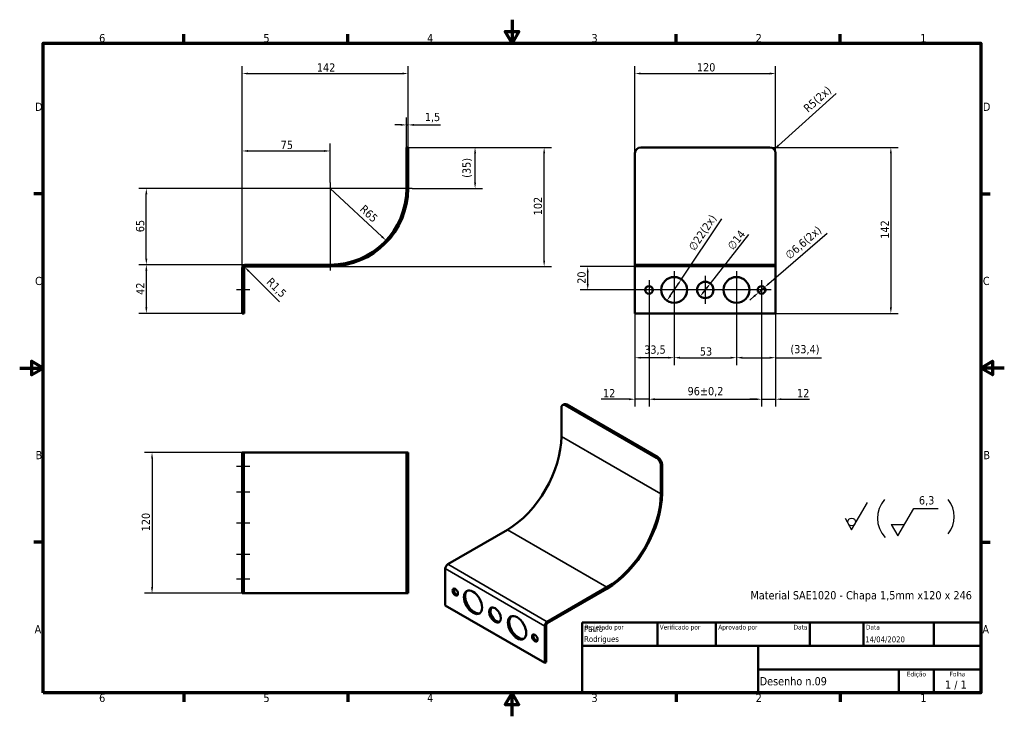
# Model space of a CAD drawing. Header units: millimetres. Extents: x 0 to 840, y 0 to 594.
import ezdxf
from ezdxf.enums import TextEntityAlignment as Align

# ---------------------------------------------------------------- set-up
doc = ezdxf.new("R2010")
doc.units = ezdxf.units.MM
doc.header["$LTSCALE"] = 2
for name, color, linetype, lineweight in [('Borda (ISO)', 7, 'Continuous', 70), ('Dimensão (ISO)', 7, 'Continuous', 25), ('Estreito visível (ISO)', 7, 'Continuous', 35), ('Geometria de rascunho (ISO)', 7, 'Continuous', 25), ('Linha de centro (ISO)', 7, 'Continuous', 25), ('Marca de centro (ISO)', 7, 'Continuous', 25), ('Oculto (ISO)', 7, 'Continuous', 35), ('Símbolo (ISO)', 7, 'Continuous', 25), ('Título (ISO)', 7, 'Continuous', 50), ('Visível (ISO)', 7, 'Continuous', 50)]:
    doc.layers.add(name, color=color, linetype=linetype, lineweight=lineweight)
doc.styles.add('Estilo de texto13', font='tahoma.ttf')
doc.styles.add('Estilo de texto14', font='tahoma.ttf')
doc.styles.add('Texto da nota (ISO)', font='tahoma.ttf')
doc.dimstyles.new('Padrão (ISO)', dxfattribs={"dimscale": 2, "dimtxt": 3.5, "dimasz": 2.5, "dimexe": 3.175, "dimexo": 0, "dimgap": 0.762, "dimtad": 1, "dimrnd": 1e-08, "dimzin": 0, "dimtxsty": 'Texto da nota (ISO)', "dimcen": 0.09, "dimdle": 10, "dimclrd": 256, "dimclre": 256, "dimclrt": 256, "dimazin": 0, "dimtfac": 1.001486, "dimtmove": 0, "dimatfit": 3, "dimfxl": 1, "dimtolj": 1, "dimtzin": 0, "dimlwd": -1, "dimlwe": -1, "dimarcsym": 0})

# ---------------------------------------------------------------- blocks, each defined once
blk = doc.blocks.new('Bordas Borda padrão')
at = {"layer": 'Borda (ISO)'}
for p, q in [((70, 287), (70, 290.9)), ((140, 287), (140, 290.9)), ((280, 287), (280, 290.9)), ((350, 287), (350, 290.9)), ((10, 222.75), (6.1, 222.75)), ((410, 222.75), (413.9, 222.75)), ((10, 74.25), (6.1, 74.25)), ((410, 74.25), (413.9, 74.25)), ((70, 10), (70, 6.1)), ((140, 10), (140, 6.1)), ((280, 10), (280, 6.1)), ((350, 10), (350, 6.1))]:
    blk.add_line(p, q, dxfattribs=at)
at = {"layer": 'Borda (ISO)', "flags": 128}
for points in [[(210, 297), (210, 287), (207.11, 292), (212.89, 292), (210, 287)], [(10, 10), (10, 287), (410, 287), (410, 10), (10, 10)], [(0, 148.5), (10, 148.5), (5, 151.39), (5, 145.61), (10, 148.5)], [(420, 148.5), (410, 148.5), (415, 151.39), (415, 145.61), (410, 148.5)], [(210, 0), (210, 10), (207.11, 5), (212.89, 5), (210, 10)]]:
    blk.add_lwpolyline(points, dxfattribs=at)
at = {"layer": 'Borda (ISO)', "char_height": 3.5, "attachment_point": 7, "style": 'Texto da nota (ISO)'}
for s, insert in [('6', (33.88, 287.33)), ('5', (103.98, 287.33)), ('4', (173.78, 287.4)), ('3', (243.91, 287.33)), ('2', (313.94, 287.4)), ('1', (384.21, 287.4)), ('D', (6.57, 258.13)), ('D', (410.87, 258.13)), ('C', (6.56, 183.81)), ('C', (410.86, 183.81)), ('B', (6.78, 109.63)), ('B', (411.08, 109.63)), ('A', (6.36, 35.38)), ('A', (410.66, 35.38)), ('6', (33.88, 6.03)), ('5', (103.98, 6.03)), ('4', (173.78, 6.1)), ('3', (243.91, 6.03)), ('2', (313.94, 6.1)), ('1', (384.21, 6.1))]:
    blk.add_mtext(s, dxfattribs=dict(at, insert=insert))
blk = doc.blocks.new('Blocos de títulos ISO')
at = {"layer": 'Título (ISO)'}
for p, q in [((270.07, 130), (100.07, 130)), ((100.07, 130), (100.07, 100)), ((132.07, 120), (132.07, 130)), ((157.07, 120), (157.07, 130)), ((197.07, 120), (197.07, 130)), ((220.07, 120), (220.07, 130)), ((250.07, 120), (250.07, 130)), ((270.07, 100), (270.07, 130)), ((100.07, 120), (270.07, 120)), ((175.07, 120), (175.07, 100)), ((270.07, 110), (175.07, 110)), ((235.07, 100), (235.07, 110)), ((250.07, 100), (250.07, 110)), ((100.07, 100), (270.07, 100))]:
    blk.add_line(p, q, dxfattribs=at)
at = {"layer": 'Título (ISO)', "style": 'Estilo de texto14'}
for s, p in [('Projetado por', (101.07, 129)), ('Verificado por', (133.07, 129)), ('Aprovado por', (158.07, 129)), ('Data', (221.07, 129))]:
    blk.add_text(s, height=2, dxfattribs=at).set_placement(p, align=Align.TOP_LEFT)
blk.add_text('Data', height=2, dxfattribs=at).set_placement((196.07, 129), align=Align.TOP_RIGHT)
for s, p in [('Edição', (242.57, 109)), ('Folha', (260.07, 109))]:
    blk.add_text(s, height=2, dxfattribs=at).set_placement(p, align=Align.TOP_CENTER)
at = {"layer": 'Título (ISO)', "style": 'Texto da nota (ISO)'}
blk.add_text('1 / 1 ', height=3.5, dxfattribs=at).set_placement((260.07, 103.5), align=Align.MIDDLE_CENTER)
at = {"layer": 'Título (ISO)'}
for tag, p, height, style in [('AUTOR_001', (100.82, 125.99), 2.5, 'Estilo de texto13'), ('AUTOR_002', (100.82, 121.71), 2.5, 'Estilo de texto13'), ('DATA_DE_CRIAÇÃO_001', (220.69, 121.54), 2.5, 'Estilo de texto13'), ('NÚMERO_DA_PEÇA_001', (175.72, 103.21), 3.5, 'Texto da nota (ISO)')]:
    blk.add_attdef(tag, p, '', height=height, dxfattribs=dict(at, style=style))
at = {"layer": 'Título (ISO)', "style": 'Estilo de texto13'}
for tag, p in [('VERIFICADO_POR', (133.07, 121)), ('APROVADO_POR_ENG.', (158.07, 121))]:
    blk.add_attdef(tag, text='', height=2.5, dxfattribs=at).set_placement(p, align=Align.BOTTOM_LEFT)
blk.add_attdef('DATA_DE_APROVAÇÃO_DA_ENG.', text='', height=2.5, dxfattribs=at).set_placement((196.07, 121), align=Align.BOTTOM_RIGHT)
at = {"layer": 'Título (ISO)', "style": 'Texto da nota (ISO)'}
for tag, p in [('TÍTULO', (222.57, 115)), ('EMPRESA', (137.41, 109.96)), ('NÚMERO_DE_REVISÃO', (242.57, 103.5))]:
    blk.add_attdef(tag, text='', height=3.5, dxfattribs=at).set_placement(p, align=Align.MIDDLE_CENTER)
blk = doc.blocks.new('*D5')
at = {"layer": 'Defpoints', "color": 0, "transparency": 16777216}
for p in [(331.41, 548.09), (331.41, 480.09), (189.91, 382.09)]:
    blk.add_point(p, dxfattribs=at)
at = {"layer": 'Dimensão (ISO)', "transparency": 16777216}
for p, q in [((189.91, 382.09), (189.91, 554.44)), ((331.41, 480.09), (331.41, 554.44)), ((194.91, 548.09), (326.41, 548.09))]:
    blk.add_line(p, q, dxfattribs=at)
for points in [[(194.91, 548.93), (194.91, 547.26), (189.91, 548.09)], [(326.41, 548.93), (326.41, 547.26), (331.41, 548.09)]]:
    blk.add_solid(points, dxfattribs=at)
at = {"layer": 'Dimensão (ISO)', "transparency": 16777216, "insert": (253.52, 556.76), "char_height": 7, "attachment_point": 1, "style": 'Texto da nota (ISO)'}
blk.add_mtext('\\A1;142', dxfattribs=at)
blk = doc.blocks.new('*D6')
at = {"layer": 'Defpoints', "color": 0, "transparency": 16777216}
for p in [(331.41, 485.09), (447.41, 485.09), (264.91, 383.59)]:
    blk.add_point(p, dxfattribs=at)
at = {"layer": 'Dimensão (ISO)', "transparency": 16777216}
for p, q in [((331.41, 485.09), (453.76, 485.09)), ((447.41, 388.59), (447.41, 480.09)), ((264.91, 383.59), (453.76, 383.59))]:
    blk.add_line(p, q, dxfattribs=at)
for points in [[(446.58, 480.09), (448.25, 480.09), (447.41, 485.09)], [(446.58, 388.59), (448.25, 388.59), (447.41, 383.59)]]:
    blk.add_solid(points, dxfattribs=at)
at = {"layer": 'Dimensão (ISO)', "transparency": 16777216, "insert": (438.6, 427.2), "char_height": 7, "attachment_point": 1, "rotation": 90, "style": 'Texto da nota (ISO)'}
blk.add_mtext('\\A1;102', dxfattribs=at)
blk = doc.blocks.new('*D7')
at = {"layer": 'Defpoints', "color": 0, "transparency": 16777216}
for p in [(264.91, 450.09), (312.51, 405.82)]:
    blk.add_point(p, dxfattribs=at)
at = {"layer": 'Dimensão (ISO)', "transparency": 16777216}
blk.add_line((264.91, 450.09), (308.84, 409.23), dxfattribs=at)
blk.add_solid([(309.41, 409.84), (308.28, 408.62), (312.51, 405.82)], dxfattribs=at)
at = {"layer": 'Dimensão (ISO)', "transparency": 16777216, "insert": (294.4, 436.77), "char_height": 7, "attachment_point": 1, "rotation": 317.06998, "style": 'Texto da nota (ISO)'}
blk.add_mtext('\\A1;R65', dxfattribs=at)
blk = doc.blocks.new('*D8')
at = {"layer": 'Defpoints', "color": 0, "transparency": 16777216}
for p in [(264.91, 482.06), (264.91, 455.09), (189.91, 382.09)]:
    blk.add_point(p, dxfattribs=at)
at = {"layer": 'Dimensão (ISO)', "transparency": 16777216}
for p, q in [((189.91, 382.09), (189.91, 488.41)), ((264.91, 455.09), (264.91, 488.41)), ((194.91, 482.06), (259.91, 482.06))]:
    blk.add_line(p, q, dxfattribs=at)
for points in [[(194.91, 482.9), (194.91, 481.23), (189.91, 482.06)], [(259.91, 482.9), (259.91, 481.23), (264.91, 482.06)]]:
    blk.add_solid(points, dxfattribs=at)
at = {"layer": 'Dimensão (ISO)', "transparency": 16777216, "insert": (222.64, 490.73), "char_height": 7, "attachment_point": 1, "style": 'Texto da nota (ISO)'}
blk.add_mtext('\\A1;75', dxfattribs=at)
blk = doc.blocks.new('*D9')
at = {"layer": 'Defpoints', "color": 0, "transparency": 16777216}
for p in [(192.91, 385.09), (108.04, 343.59), (189.91, 343.59)]:
    blk.add_point(p, dxfattribs=at)
at = {"layer": 'Dimensão (ISO)', "transparency": 16777216}
for p, q in [((192.91, 385.09), (101.69, 385.09)), ((108.04, 380.09), (108.04, 348.59)), ((189.91, 343.59), (101.69, 343.59))]:
    blk.add_line(p, q, dxfattribs=at)
for points in [[(107.2, 380.09), (108.87, 380.09), (108.04, 385.09)], [(107.2, 348.59), (108.87, 348.59), (108.04, 343.59)]]:
    blk.add_solid(points, dxfattribs=at)
at = {"layer": 'Dimensão (ISO)', "transparency": 16777216, "insert": (99.37, 359.39), "char_height": 7, "attachment_point": 1, "rotation": 90, "style": 'Texto da nota (ISO)'}
blk.add_mtext('\\A1;42', dxfattribs=at)
blk = doc.blocks.new('*D10')
at = {"layer": 'Defpoints', "color": 0, "transparency": 16777216}
for p in [(108.04, 450.09), (264.91, 450.09), (192.91, 385.09)]:
    blk.add_point(p, dxfattribs=at)
at = {"layer": 'Dimensão (ISO)', "transparency": 16777216}
for p, q in [((264.91, 450.09), (101.69, 450.09)), ((108.04, 390.09), (108.04, 445.09)), ((192.91, 385.09), (101.69, 385.09))]:
    blk.add_line(p, q, dxfattribs=at)
for points in [[(107.2, 445.09), (108.87, 445.09), (108.04, 450.09)], [(107.2, 390.09), (108.87, 390.09), (108.04, 385.09)]]:
    blk.add_solid(points, dxfattribs=at)
at = {"layer": 'Dimensão (ISO)', "transparency": 16777216, "insert": (99.24, 412.79), "char_height": 7, "attachment_point": 1, "rotation": 90, "style": 'Texto da nota (ISO)'}
blk.add_mtext('\\A1;65', dxfattribs=at)
blk = doc.blocks.new('*D11')
at = {"layer": 'Defpoints', "color": 0, "transparency": 16777216}
for p in [(192.91, 224.89), (112.91, 104.89), (192.91, 104.89)]:
    blk.add_point(p, dxfattribs=at)
at = {"layer": 'Dimensão (ISO)', "transparency": 16777216}
for p, q in [((192.91, 224.89), (106.56, 224.89)), ((112.91, 219.89), (112.91, 109.89)), ((192.91, 104.89), (106.56, 104.89))]:
    blk.add_line(p, q, dxfattribs=at)
for points in [[(112.08, 219.89), (113.75, 219.89), (112.91, 224.89)], [(112.08, 109.89), (113.75, 109.89), (112.91, 104.89)]]:
    blk.add_solid(points, dxfattribs=at)
at = {"layer": 'Dimensão (ISO)', "transparency": 16777216, "insert": (104.1, 157.73), "char_height": 7, "attachment_point": 1, "rotation": 90, "style": 'Texto da nota (ISO)'}
blk.add_mtext('\\A1;120', dxfattribs=at)
blk = doc.blocks.new('*D12')
at = {"layer": 'Defpoints', "color": 0, "transparency": 16777216}
for p in [(639.89, 485.09), (644.89, 343.59), (743.21, 343.59)]:
    blk.add_point(p, dxfattribs=at)
at = {"layer": 'Dimensão (ISO)', "transparency": 16777216}
for p, q in [((639.89, 485.09), (749.56, 485.09)), ((743.21, 480.09), (743.21, 348.59)), ((644.89, 343.59), (749.56, 343.59))]:
    blk.add_line(p, q, dxfattribs=at)
for points in [[(742.38, 480.09), (744.05, 480.09), (743.21, 485.09)], [(742.38, 348.59), (744.05, 348.59), (743.21, 343.59)]]:
    blk.add_solid(points, dxfattribs=at)
at = {"layer": 'Dimensão (ISO)', "transparency": 16777216, "insert": (734.54, 407.2), "char_height": 7, "attachment_point": 1, "rotation": 90, "style": 'Texto da nota (ISO)'}
blk.add_mtext('\\A1;142', dxfattribs=at)
blk = doc.blocks.new('*D13')
at = {"layer": 'Defpoints', "color": 0, "transparency": 16777216}
for p in [(331.41, 504.29), (329.91, 485.09), (331.41, 485.09)]:
    blk.add_point(p, dxfattribs=at)
at = {"layer": 'Dimensão (ISO)', "transparency": 16777216}
for p, q in [((324.91, 504.29), (319.91, 504.29)), ((329.91, 485.09), (329.91, 510.64)), ((329.91, 504.29), (331.41, 504.29)), ((331.41, 485.09), (331.41, 510.64)), ((336.41, 504.29), (359.01, 504.29))]:
    blk.add_line(p, q, dxfattribs=at)
for points in [[(324.91, 505.13), (324.91, 503.46), (329.91, 504.29)], [(336.41, 505.13), (336.41, 503.46), (331.41, 504.29)]]:
    blk.add_solid(points, dxfattribs=at)
at = {"layer": 'Dimensão (ISO)', "transparency": 16777216, "insert": (345.62, 514.58), "char_height": 7, "attachment_point": 1, "style": 'Texto da nota (ISO)'}
blk.add_mtext('\\A1;1,5', dxfattribs=at)
blk = doc.blocks.new('Identificador de textura de superfície1')
at = {"layer": 'Símbolo (ISO)'}
for p, q in [((354.88, 79.57), (361.59, 91.2)), ((352.05, 84.47), (354.88, 79.57))]:
    blk.add_line(p, q, dxfattribs=at)
blk.add_circle((354.88, 82.84), 1.63, dxfattribs=at)
blk = doc.blocks.new('Identificador de textura de superfície2')
at = {"layer": 'Símbolo (ISO)'}
for p, q in [((374.63, 76.93), (381.34, 88.55)), ((381.34, 88.55), (391.84, 88.55)), ((371.8, 81.83), (374.63, 76.93)), ((371.8, 81.83), (377.46, 81.83))]:
    blk.add_line(p, q, dxfattribs=at)
at = {"layer": 'Símbolo (ISO)', "insert": (383.58, 89.78), "char_height": 3.5, "attachment_point": 7, "style": 'Texto da nota (ISO)'}
blk.add_mtext('6,3', dxfattribs=at)
blk = doc.blocks.new('*D16')
at = {"layer": 'Defpoints', "color": 0, "transparency": 16777216}
for p in [(331.41, 485.09), (388.49, 485.09), (334.91, 450.09)]:
    blk.add_point(p, dxfattribs=at)
at = {"layer": 'Dimensão (ISO)', "transparency": 16777216}
for p, q in [((331.41, 485.09), (394.84, 485.09)), ((388.49, 455.09), (388.49, 480.09)), ((334.91, 450.09), (394.84, 450.09))]:
    blk.add_line(p, q, dxfattribs=at)
for points in [[(387.66, 480.09), (389.33, 480.09), (388.49, 485.09)], [(387.66, 455.09), (389.33, 455.09), (388.49, 450.09)]]:
    blk.add_solid(points, dxfattribs=at)
at = {"layer": 'Dimensão (ISO)', "transparency": 16777216, "insert": (377.72, 459.16), "char_height": 7, "attachment_point": 1, "rotation": 90, "style": 'Texto da nota (ISO)'}
blk.add_mtext('\\A1;(35)', dxfattribs=at)
blk = doc.blocks.new('*D17')
at = {"layer": 'Defpoints', "color": 0, "transparency": 16777216}
for p in [(191.85, 383.15), (192.91, 382.09)]:
    blk.add_point(p, dxfattribs=at)
at = {"layer": 'Dimensão (ISO)', "transparency": 16777216}
blk.add_line((221.72, 353.48), (195.4, 379.63), dxfattribs=at)
blk.add_solid([(195.98, 380.22), (194.81, 379.04), (191.85, 383.15)], dxfattribs=at)
at = {"layer": 'Dimensão (ISO)', "transparency": 16777216, "insert": (214.98, 374.67), "char_height": 7, "attachment_point": 1, "rotation": 315.19098, "style": 'Texto da nota (ISO)'}
blk.add_mtext('\\A1;R1,5', dxfattribs=at)
blk = doc.blocks.new('*D18')
at = {"layer": 'Defpoints', "color": 0, "transparency": 16777216}
for p in [(644.89, 548.09), (524.89, 480.09), (644.89, 480.09)]:
    blk.add_point(p, dxfattribs=at)
at = {"layer": 'Dimensão (ISO)', "transparency": 16777216}
for p, q in [((524.89, 480.09), (524.89, 554.44)), ((644.89, 480.09), (644.89, 554.44)), ((529.89, 548.09), (639.89, 548.09))]:
    blk.add_line(p, q, dxfattribs=at)
for points in [[(529.89, 548.93), (529.89, 547.26), (524.89, 548.09)], [(639.89, 548.93), (639.89, 547.26), (644.89, 548.09)]]:
    blk.add_solid(points, dxfattribs=at)
at = {"layer": 'Dimensão (ISO)', "transparency": 16777216, "insert": (577.74, 556.91), "char_height": 7, "attachment_point": 1, "style": 'Texto da nota (ISO)'}
blk.add_mtext('\\A1;120', dxfattribs=at)
blk = doc.blocks.new('*D19')
at = {"layer": 'Defpoints', "color": 0, "transparency": 16777216}
for p in [(639.89, 480.09), (643.62, 483.43)]:
    blk.add_point(p, dxfattribs=at)
at = {"layer": 'Dimensão (ISO)', "transparency": 16777216}
blk.add_line((696.64, 531), (647.34, 486.77), dxfattribs=at)
blk.add_solid([(646.78, 487.39), (647.89, 486.15), (643.62, 483.43)], dxfattribs=at)
at = {"layer": 'Dimensão (ISO)', "transparency": 16777216, "insert": (667.91, 519.7), "char_height": 7, "attachment_point": 1, "rotation": 41.89159, "style": 'Texto da nota (ISO)'}
blk.add_mtext('\\A1;\\fTahoma|b0|i0;\\H7.0000;R5(2x)', dxfattribs=at)
blk = doc.blocks.new('*D20')
at = {"layer": 'Defpoints', "color": 0, "transparency": 16777216}
for p in [(484.59, 383.59), (524.89, 383.59), (528.59, 363.59)]:
    blk.add_point(p, dxfattribs=at)
at = {"layer": 'Dimensão (ISO)', "transparency": 16777216}
for p, q in [((524.89, 383.59), (478.24, 383.59)), ((484.59, 368.59), (484.59, 378.59)), ((528.59, 363.59), (478.24, 363.59))]:
    blk.add_line(p, q, dxfattribs=at)
for points in [[(483.76, 378.59), (485.43, 378.59), (484.59, 383.59)], [(483.76, 368.59), (485.43, 368.59), (484.59, 363.59)]]:
    blk.add_solid(points, dxfattribs=at)
at = {"layer": 'Dimensão (ISO)', "transparency": 16777216, "insert": (475.78, 368.79), "char_height": 7, "attachment_point": 1, "rotation": 90, "style": 'Texto da nota (ISO)'}
blk.add_mtext('\\A1;20', dxfattribs=at)
blk = doc.blocks.new('*D21')
at = {"layer": 'Defpoints', "color": 0, "transparency": 16777216}
for p in [(536.89, 355.29), (524.89, 343.59), (524.89, 270.38)]:
    blk.add_point(p, dxfattribs=at)
at = {"layer": 'Dimensão (ISO)', "transparency": 16777216}
for p, q in [((536.89, 355.29), (536.89, 264.03)), ((524.89, 343.59), (524.89, 264.03)), ((519.89, 270.38), (496.09, 270.38)), ((536.89, 270.38), (524.89, 270.38)), ((541.89, 270.38), (546.89, 270.38))]:
    blk.add_line(p, q, dxfattribs=at)
for points in [[(519.89, 271.21), (519.89, 269.55), (524.89, 270.38)], [(541.89, 271.21), (541.89, 269.55), (536.89, 270.38)]]:
    blk.add_solid(points, dxfattribs=at)
at = {"layer": 'Dimensão (ISO)', "transparency": 16777216, "insert": (497.61, 279.05), "char_height": 7, "attachment_point": 1, "style": 'Texto da nota (ISO)'}
blk.add_mtext('\\A1;12', dxfattribs=at)
blk = doc.blocks.new('*D22')
at = {"layer": 'Defpoints', "color": 0, "transparency": 16777216}
for p in [(536.89, 363.59), (632.89, 363.59), (632.89, 270.38)]:
    blk.add_point(p, dxfattribs=at)
at = {"layer": 'Dimensão (ISO)', "transparency": 16777216}
for p, q in [((536.89, 363.59), (536.89, 264.03)), ((632.89, 363.59), (632.89, 264.03)), ((541.89, 270.38), (627.89, 270.38))]:
    blk.add_line(p, q, dxfattribs=at)
for points in [[(541.89, 271.21), (541.89, 269.55), (536.89, 270.38)], [(627.89, 271.21), (627.89, 269.55), (632.89, 270.38)]]:
    blk.add_solid(points, dxfattribs=at)
at = {"layer": 'Dimensão (ISO)', "transparency": 16777216, "insert": (569.78, 280.8), "char_height": 7, "attachment_point": 1, "style": 'Texto da nota (ISO)'}
blk.add_mtext('\\A1;96{\\H7.0104;±0,2}', dxfattribs=at)
blk = doc.blocks.new('*D23')
at = {"layer": 'Defpoints', "color": 0, "transparency": 16777216}
for p in [(632.89, 355.29), (644.89, 343.59), (644.89, 270.38)]:
    blk.add_point(p, dxfattribs=at)
at = {"layer": 'Dimensão (ISO)', "transparency": 16777216}
for p, q in [((632.89, 355.29), (632.89, 264.03)), ((644.89, 343.59), (644.89, 264.03)), ((627.89, 270.38), (622.89, 270.38)), ((632.89, 270.38), (644.89, 270.38)), ((649.89, 270.38), (673.7, 270.38))]:
    blk.add_line(p, q, dxfattribs=at)
for points in [[(627.89, 271.21), (627.89, 269.55), (632.89, 270.38)], [(649.89, 271.21), (649.89, 269.55), (644.89, 270.38)]]:
    blk.add_solid(points, dxfattribs=at)
at = {"layer": 'Dimensão (ISO)', "transparency": 16777216, "insert": (663.15, 279.05), "char_height": 7, "attachment_point": 1, "style": 'Texto da nota (ISO)'}
blk.add_mtext('\\A1;12', dxfattribs=at)
blk = doc.blocks.new('*D24')
at = {"layer": 'Defpoints', "color": 0, "transparency": 16777216}
for p in [(558.35, 363.59), (524.89, 343.59), (524.89, 305.78)]:
    blk.add_point(p, dxfattribs=at)
at = {"layer": 'Dimensão (ISO)', "transparency": 16777216}
for p, q in [((558.35, 363.59), (558.35, 299.43)), ((524.89, 343.59), (524.89, 299.43)), ((553.35, 305.78), (529.89, 305.78))]:
    blk.add_line(p, q, dxfattribs=at)
for points in [[(529.89, 306.61), (529.89, 304.95), (524.89, 305.78)], [(553.35, 306.61), (553.35, 304.95), (558.35, 305.78)]]:
    blk.add_solid(points, dxfattribs=at)
at = {"layer": 'Dimensão (ISO)', "transparency": 16777216, "insert": (532.76, 316.19), "char_height": 7, "attachment_point": 1, "style": 'Texto da nota (ISO)'}
blk.add_mtext('\\A1;33,5', dxfattribs=at)
blk = doc.blocks.new('*D25')
at = {"layer": 'Defpoints', "color": 0, "transparency": 16777216}
for p in [(558.35, 363.59), (611.52, 363.59), (611.52, 305.78)]:
    blk.add_point(p, dxfattribs=at)
at = {"layer": 'Dimensão (ISO)', "transparency": 16777216}
for p, q in [((558.35, 363.59), (558.35, 299.43)), ((611.52, 363.59), (611.52, 299.43)), ((563.35, 305.78), (606.52, 305.78))]:
    blk.add_line(p, q, dxfattribs=at)
for points in [[(563.35, 306.61), (563.35, 304.95), (558.35, 305.78)], [(606.52, 306.61), (606.52, 304.95), (611.52, 305.78)]]:
    blk.add_solid(points, dxfattribs=at)
at = {"layer": 'Dimensão (ISO)', "transparency": 16777216, "insert": (580.24, 314.6), "char_height": 7, "attachment_point": 1, "style": 'Texto da nota (ISO)'}
blk.add_mtext('\\A1;53', dxfattribs=at)
blk = doc.blocks.new('*D26')
at = {"layer": 'Defpoints', "color": 0, "transparency": 16777216}
for p in [(611.52, 363.59), (644.89, 343.59), (644.89, 305.78)]:
    blk.add_point(p, dxfattribs=at)
at = {"layer": 'Dimensão (ISO)', "transparency": 16777216}
for p, q in [((611.52, 363.59), (611.52, 299.43)), ((644.89, 343.59), (644.89, 299.43)), ((616.52, 305.78), (639.89, 305.78)), ((644.89, 305.78), (684.06, 305.78))]:
    blk.add_line(p, q, dxfattribs=at)
for points in [[(616.52, 306.61), (616.52, 304.95), (611.52, 305.78)], [(639.89, 306.61), (639.89, 304.95), (644.89, 305.78)]]:
    blk.add_solid(points, dxfattribs=at)
at = {"layer": 'Dimensão (ISO)', "transparency": 16777216, "insert": (657.5, 316.56), "char_height": 7, "attachment_point": 1, "style": 'Texto da nota (ISO)'}
blk.add_mtext('\\A1;(33,4)', dxfattribs=at)
blk = doc.blocks.new('*D27')
at = {"layer": 'Defpoints', "color": 0, "transparency": 16777216}
for p in [(564.49, 372.72), (552.21, 354.47)]:
    blk.add_point(p, dxfattribs=at)
at = {"layer": 'Dimensão (ISO)', "transparency": 16777216}
for p, q in [((564.49, 372.72), (599.09, 424.17)), ((555, 358.62), (561.7, 368.57))]:
    blk.add_line(p, q, dxfattribs=at)
for points in [[(561, 369.04), (562.39, 368.11), (564.49, 372.72)], [(554.31, 359.08), (555.69, 358.15), (552.21, 354.47)]]:
    blk.add_solid(points, dxfattribs=at)
at = {"layer": 'Dimensão (ISO)', "transparency": 16777216, "insert": (569.98, 400.2), "char_height": 7, "attachment_point": 1, "rotation": 56.07761, "style": 'Texto da nota (ISO)'}
blk.add_mtext('\\A1;\\fTahoma|b0|i0;\\H7.0000;∅22(2x)', dxfattribs=at)
blk = doc.blocks.new('*D28')
at = {"layer": 'Defpoints', "color": 0, "transparency": 16777216}
for p in [(589.22, 369.09), (580.56, 358.09)]:
    blk.add_point(p, dxfattribs=at)
at = {"layer": 'Dimensão (ISO)', "transparency": 16777216}
for p, q in [((589.22, 369.09), (621.98, 410.73)), ((583.66, 362.02), (586.13, 365.17))]:
    blk.add_line(p, q, dxfattribs=at)
for points in [[(583, 362.54), (584.31, 361.51), (580.56, 358.09)], [(585.48, 365.68), (586.79, 364.65), (589.22, 369.09)]]:
    blk.add_solid(points, dxfattribs=at)
at = {"layer": 'Dimensão (ISO)', "transparency": 16777216, "insert": (603.11, 401.4), "char_height": 7, "attachment_point": 1, "rotation": 51.80184, "style": 'Texto da nota (ISO)'}
blk.add_mtext('\\A1;∅14', dxfattribs=at)
blk = doc.blocks.new('*D29')
at = {"layer": 'Defpoints', "color": 0, "transparency": 16777216}
for p in [(630.4, 361.43), (635.39, 365.75)]:
    blk.add_point(p, dxfattribs=at)
at = {"layer": 'Dimensão (ISO)', "transparency": 16777216}
for p, q in [((639.17, 369.03), (688.81, 412.02)), ((630.4, 361.43), (635.39, 365.75)), ((626.62, 358.16), (622.84, 354.89))]:
    blk.add_line(p, q, dxfattribs=at)
for points in [[(638.62, 369.66), (639.71, 368.4), (635.39, 365.75)], [(626.07, 358.79), (627.17, 357.53), (630.4, 361.43)]]:
    blk.add_solid(points, dxfattribs=at)
at = {"layer": 'Dimensão (ISO)', "transparency": 16777216, "insert": (652.24, 394.61), "char_height": 7, "attachment_point": 1, "rotation": 40.89784, "style": 'Texto da nota (ISO)'}
blk.add_mtext('\\A1;\\fTahoma|b0|i0;\\H7.0000;∅6,6(2x)', dxfattribs=at)

msp = doc.modelspace()

# ---------------------------------------------------------------- linework, layer by layer
at = {"layer": 'Estreito visível (ISO)'}
for p, q in [((465.625, 265.18), (466.686, 265.792)), ((546.942, 189.654), (462.089, 238.643)), ((544.467, 220.885), (543.407, 220.272)), ((546.942, 214.149), (548.003, 214.761)), ((416.127, 159.035), (500.98, 110.045)), ((365.216, 129.641), (450.069, 80.651)), ((447.947, 76.977), (363.094, 125.967)), ((449.008, 77.59), (447.947, 76.977)), ((450.069, 80.651), (450.069, 79.427))]:
    msp.add_line(p, q, dxfattribs=at)
at = {"layer": 'Geometria de rascunho (ISO)'}
for centre, radius, start, end in [((755.716, 168.885), 23.932, 138.227928, 223.120145), ((773.457, 170.197), 23.784, 322.038552, 37.961448)]:
    msp.add_arc(centre, radius, start, end, dxfattribs=at)
at = {"layer": 'Linha de centro (ISO)', "linetype": 'Continuous'}
for p, q in [((196.413, 363.594), (184.913, 363.594)), ((196.413, 212.892), (184.913, 212.892)), ((184.913, 191.438), (196.413, 191.438)), ((184.913, 164.892), (196.413, 164.892)), ((184.913, 138.262), (196.413, 138.262)), ((196.413, 116.892), (184.913, 116.892))]:
    msp.add_line(p, q, dxfattribs=at)
at = {"layer": 'Marca de centro (ISO)', "linetype": 'Continuous'}
for p, q in [((264.913, 455.094), (264.913, 380.094)), ((334.913, 450.094), (259.913, 450.094)), ((558.347, 379.594), (558.347, 347.594)), ((611.523, 379.594), (611.523, 347.594)), ((536.893, 371.894), (536.893, 355.294)), ((584.893, 375.594), (584.893, 351.594)), ((632.893, 371.894), (632.893, 355.294)), ((545.193, 363.594), (528.593, 363.594)), ((574.347, 363.594), (542.347, 363.594)), ((596.893, 363.594), (572.893, 363.594)), ((627.523, 363.594), (595.523, 363.594)), ((641.193, 363.594), (624.593, 363.594))]:
    msp.add_line(p, q, dxfattribs=at)
at = {"layer": 'Oculto (ISO)'}
for p, q in [((644.893, 383.594), (524.893, 383.594)), ((189.913, 374.594), (191.413, 374.594)), ((189.913, 370.594), (191.413, 370.594)), ((191.413, 366.894), (189.913, 366.894)), ((191.413, 360.294), (189.913, 360.294)), ((189.913, 356.594), (191.413, 356.594)), ((189.913, 352.594), (191.413, 352.594)), ((191.413, 224.892), (191.413, 104.892)), ((191.413, 216.192), (189.913, 216.192)), ((191.413, 209.592), (189.913, 209.592)), ((189.913, 202.438), (191.413, 202.438)), ((189.913, 180.438), (191.413, 180.438)), ((189.913, 171.892), (191.413, 171.892)), ((189.913, 157.892), (191.413, 157.892)), ((189.913, 149.262), (191.413, 149.262)), ((189.913, 127.262), (191.413, 127.262)), ((191.413, 120.192), (189.913, 120.192)), ((191.413, 113.592), (189.913, 113.592))]:
    msp.add_line(p, q, dxfattribs=at)
at = {"layer": 'Visível (ISO)'}
for p, q in [((331.413, 485.094), (329.913, 485.094)), ((329.913, 480.094), (329.913, 485.094)), ((329.913, 450.094), (329.913, 480.094)), ((331.413, 485.094), (331.413, 480.094)), ((331.413, 480.094), (331.413, 450.094)), ((524.893, 480.094), (524.893, 450.094)), ((639.893, 485.094), (529.893, 485.094)), ((644.893, 450.094), (644.893, 480.094)), ((524.893, 450.094), (524.893, 385.094)), ((644.893, 385.094), (644.893, 450.094)), ((189.913, 382.094), (189.913, 343.594)), ((191.413, 343.594), (191.413, 382.094)), ((264.913, 385.094), (192.913, 385.094)), ((192.913, 383.594), (264.913, 383.594)), ((524.893, 385.094), (644.893, 385.094)), ((524.893, 385.094), (524.893, 382.094)), ((524.893, 343.594), (524.893, 382.094)), ((644.893, 382.094), (644.893, 385.094)), ((644.893, 382.094), (644.893, 343.594)), ((191.413, 343.594), (189.913, 343.594)), ((644.893, 343.594), (524.893, 343.594)), ((462.089, 263.138), (462.089, 238.643)), ((464.186, 266.04), (463.125, 265.427)), ((543.407, 220.272), (465.625, 265.18)), ((544.467, 220.885), (466.686, 265.792)), ((189.913, 104.892), (189.913, 224.892)), ((192.913, 224.892), (189.913, 224.892)), ((192.913, 224.892), (264.913, 224.892)), ((329.913, 224.892), (264.913, 224.892)), ((329.913, 219.892), (329.913, 224.892)), ((331.413, 224.892), (329.913, 224.892)), ((329.913, 109.892), (329.913, 219.892)), ((331.413, 224.892), (331.413, 219.892)), ((331.413, 109.892), (331.413, 219.892)), ((546.942, 189.654), (546.942, 214.149)), ((548.003, 214.761), (548.003, 190.266)), ((365.216, 129.641), (416.127, 159.035)), ((363.094, 94.532), (363.094, 125.967)), ((329.913, 104.892), (329.913, 109.892)), ((331.413, 109.892), (331.413, 104.892)), ((500.98, 110.045), (450.069, 80.651)), ((189.913, 104.892), (192.913, 104.892)), ((264.913, 104.892), (192.913, 104.892)), ((264.913, 104.892), (329.913, 104.892)), ((329.913, 104.892), (331.413, 104.892)), ((450.069, 79.427), (500.98, 108.821)), ((447.947, 45.542), (363.094, 94.532)), ((447.947, 76.977), (447.947, 45.542)), ((449.008, 46.154), (449.008, 77.59)), ((449.008, 46.154), (447.947, 45.542))]:
    msp.add_line(p, q, dxfattribs=at)
for centre, radius in [((558.347, 363.594), 11), ((584.893, 363.594), 7), ((611.523, 363.594), 11), ((536.893, 363.594), 3.3), ((632.893, 363.594), 3.3)]:
    msp.add_circle(centre, radius, dxfattribs=at)
for centre, radius, start, end in [((529.893, 480.094), 5, 90, 180), ((639.893, 480.094), 5, 0, 90), ((264.913, 450.094), 65, 270, 0), ((264.913, 450.094), 66.5, 270, 0), ((192.913, 382.094), 3, 90, 180), ((192.913, 382.094), 1.5, 90, 180)]:
    msp.add_arc(centre, radius, start, end, dxfattribs=at)
for centre, major_axis, start_param, end_param in [((465.625, 261.097), (-2.5, 4.33), 5.4977871, 7.0685835), ((466.686, 261.71), (-2.5, 4.33), 5.4977871, 6.2831853), ((416.127, 212.107), (-32.5, -56.292), 0.7853982, 2.3561945), ((543.407, 216.19), (2.5, -4.33), 0.7853982, 2.3561945), ((544.467, 216.802), (-2.5, 4.33), 3.9269908, 5.4977871), ((500.98, 163.118), (-33.25, -57.591), 0.7853982, 2.3561945), ((500.98, 163.118), (32.5, 56.292), 3.9269908, 5.4977871), ((365.216, 127.192), (1.5, 2.598), 0.7853982, 2.3561945), ((372.64, 106.575), (-1.65, 2.858), 0.3272204, 2.8143722), ((387.81, 97.817), (-5.5, 9.526), 0.0965737, 3.045019), ((406.581, 86.979), (-3.5, 6.062), 0.1521088, 2.9894839), ((425.412, 76.108), (-5.5, 9.526), 0.0965737, 3.045019), ((450.069, 78.202), (-1.5, -2.598), 3.9269908, 5.4977871), ((450.069, 78.202), (0.75, 1.299), 0.7853982, 2.3561945), ((440.523, 67.383), (-1.65, 2.858), 0.3272204, 2.8143722)]:
    msp.add_ellipse(centre, major_axis=major_axis, ratio=0.5773503, start_param=start_param, end_param=end_param, dxfattribs=at)
for centre, major_axis in [((371.58, 105.963), (-1.65, 2.858)), ((386.75, 97.204), (5.5, -9.526)), ((405.521, 86.367), (3.5, -6.062)), ((424.351, 75.495), (5.5, -9.526)), ((439.462, 66.771), (-1.65, 2.858))]:
    msp.add_ellipse(centre, major_axis=major_axis, ratio=0.5773503, dxfattribs=at)

# ---------------------------------------------------------------- block references
at = {"xscale": 2, "yscale": 2, "zscale": 2}
msp.add_blockref('Bordas Borda padrão', (0, 0), dxfattribs=at)
msp.add_blockref('Blocos de títulos ISO', (279.857, -180), dxfattribs=at).add_auto_attribs({'NÚMERO_DA_PEÇA_001': 'Desenho n.09', 'AUTOR_001': 'Paulo', 'DATA_DE_CRIAÇÃO_001': '14/04/2020', 'AUTOR_002': 'Rodrigues'})
at = {"layer": 'Símbolo (ISO)', "xscale": 2, "yscale": 2, "zscale": 2}
for name in ['Identificador de textura de superfície2', 'Identificador de textura de superfície1']:
    msp.add_blockref(name, (0, 0), dxfattribs=at)

# ---------------------------------------------------------------- texts
at = {"layer": 'Símbolo (ISO)', "insert": (623.441, 106.712), "char_height": 7, "width": 192.98784, "attachment_point": 1, "style": 'Texto da nota (ISO)'}
msp.add_mtext('{\\fTahoma|b0|i0;Material SAE1020 - Chapa 1,5mm x120 x 246}', dxfattribs=at)

# ---------------------------------------------------------------- dimensions: what is measured, and where the dimension line sits
at = {"layer": 'Dimensão (ISO)'}
for base, p1, p2, angle, override, picture, middle in [((331.413473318, 548.093771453), (189.913473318, 382.093771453), (331.413473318, 480.093771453), 180, {"dimgap": 0.762, "dimdec": 0, "dimtol": 0, "dimlim": 0, "dimtp": 0, "dimtm": 0, "dimtdec": 2, "dimtofl": 0, "dimatfit": 1}, '*D5', (260.663473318, 548.093771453)), ((644.893, 548.094), (524.893, 480.094), (644.893, 480.094), 180, {"dimgap": 0.762, "dimdec": 0, "dimtol": 0, "dimlim": 0, "dimtp": 0, "dimtm": 0, "dimtdec": 2, "dimtofl": 0, "dimatfit": 1}, '*D18', (584.893, 548.094)), ((331.413, 504.292), (329.913, 485.094), (331.413, 485.094), 180, {"dimgap": 0.762, "dimdec": 1, "dimtol": 0, "dimlim": 0, "dimtp": 0, "dimtm": 0, "dimtdec": 2, "dimtofl": 1, "dimatfit": 1}, '*D13', (351.552, 504.292)), ((264.913, 482.063), (189.913, 382.094), (264.913, 455.094), 180, {"dimgap": 0.762, "dimdec": 0, "dimtol": 0, "dimlim": 0, "dimtp": 0, "dimtm": 0, "dimtdec": 2, "dimtofl": 0, "dimatfit": 1}, '*D8', (227.413, 482.063)), ((447.413473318, 485.093771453), (264.913473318, 383.593771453), (331.413473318, 485.093771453), 270, {"dimgap": 0.762, "dimdec": 0, "dimtol": 0, "dimlim": 0, "dimtp": 0, "dimtm": 0, "dimtdec": 2, "dimtofl": 0, "dimatfit": 1}, '*D6', (447.413473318, 434.343771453)), ((743.211804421, 343.593771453), (639.893339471, 485.093771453), (644.893339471, 343.593771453), 90, {"dimgap": 0.762, "dimdec": 0, "dimtol": 0, "dimlim": 0, "dimtp": 0, "dimtm": 0, "dimtdec": 2, "dimtofl": 0, "dimatfit": 1}, '*D12', (743.211804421, 414.343771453)), ((108.037, 450.094), (192.913, 385.094), (264.913, 450.094), 90, {"dimgap": 0.762, "dimdec": 0, "dimtol": 0, "dimlim": 0, "dimtp": 0, "dimtm": 0, "dimtdec": 2, "dimtofl": 0, "dimatfit": 1}, '*D10', (108.037, 417.594)), ((108.036914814, 343.593771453), (192.913473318, 385.093771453), (189.913473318, 343.593771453), 90, {"dimgap": 0.762, "dimdec": 0, "dimtol": 0, "dimlim": 0, "dimtp": 0, "dimtm": 0, "dimtdec": 2, "dimtofl": 0, "dimatfit": 1}, '*D9', (108.036914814, 364.343771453)), ((484.593, 383.594), (528.593, 363.594), (524.893, 383.594), 90, {"dimgap": 0.762, "dimdec": 0, "dimtol": 0, "dimlim": 0, "dimtp": 0, "dimtm": 0, "dimtdec": 2, "dimtofl": 0, "dimatfit": 1}, '*D20', (484.593, 373.594)), ((632.893, 270.381), (536.893, 363.594), (632.893, 363.594), 180, {"dimgap": 0.762, "dimdec": 0, "dimtol": 1, "dimlim": 0, "dimtp": 0.2, "dimtm": 0.2, "dimtdec": 1, "dimtofl": 0, "dimatfit": 1}, '*D22', (584.893, 270.381)), ((611.523, 305.782), (558.347, 363.594), (611.523, 363.594), 180, {"dimgap": 0.762, "dimdec": 0, "dimtol": 0, "dimlim": 0, "dimtp": 0, "dimtm": 0, "dimtdec": 2, "dimtofl": 0, "dimatfit": 1}, '*D25', (584.935, 305.782)), ((644.893, 270.381), (632.893, 355.294), (644.893, 343.594), 180, {"dimgap": 0.762, "dimdec": 0, "dimtol": 0, "dimlim": 0, "dimtp": 0, "dimtm": 0, "dimtdec": 2, "dimtofl": 1, "dimatfit": 1}, '*D23', (667.66, 270.381)), ((112.913, 104.892), (192.913, 224.892), (192.913, 104.892), 90, {"dimgap": 0.762, "dimdec": 0, "dimtol": 0, "dimlim": 0, "dimtp": 0, "dimtm": 0, "dimtdec": 2, "dimtofl": 0, "dimatfit": 1}, '*D11', (112.913, 164.892))]:
    dim = msp.add_linear_dim(base=base, p1=p1, p2=p2, angle=angle, dimstyle='Padrão (ISO)', override=override, dxfattribs=at)
    dim.commit()
    dim.dimension.update_dxf_attribs({"geometry": picture, "text_midpoint": middle, "dimtype": 160})
dim = msp.add_radius_dim(center=(639.893, 480.094), mpoint=(643.615, 483.432), text='\\fTahoma|b0|i0;\\H7.0000;<>(2x)', dimstyle='Padrão (ISO)', override={"dimgap": 0.762, "dimdec": 0, "dimlfac": 1, "dimcen": 0, "dimtol": 0, "dimlim": 0, "dimtp": 0, "dimtm": 0, "dimtdec": 2, "dimtofl": 0}, dxfattribs=at)
dim.commit()
dim.dimension.update_dxf_attribs({"geometry": '*D19', "text_midpoint": (685.309, 520.831), "dimtype": 164})
for base, p1, p2, angle, override, picture, middle in [((388.493, 485.094), (334.913, 450.094), (331.413, 485.094), 90, {"dimgap": 0.762, "dimdec": 0, "dimtol": 0, "dimlim": 0, "dimtp": 0, "dimtm": 0, "dimtdec": 2, "dimtofl": 0, "dimatfit": 1}, '*D16', (388.493, 467.594)), ((644.893, 305.782), (611.523, 363.594), (644.893, 343.594), 180, {"dimgap": 0.762, "dimdec": 1, "dimtol": 0, "dimlim": 0, "dimtp": 0, "dimtm": 0, "dimtdec": 2, "dimtofl": 0, "dimatfit": 2}, '*D26', (670.02, 305.782))]:
    dim = msp.add_linear_dim(base=base, p1=p1, p2=p2, angle=angle, text='(<>)', dimstyle='Padrão (ISO)', override=override, dxfattribs=at)
    dim.commit()
    dim.dimension.update_dxf_attribs({"geometry": picture, "text_midpoint": middle, "dimtype": 160})
for center, mpoint, override, picture, middle in [((264.913, 450.094), (312.506, 405.822), {"dimgap": 0.762, "dimdec": 0, "dimlfac": 1, "dimcen": 0, "dimdle": 0, "dimtol": 0, "dimlim": 0, "dimtp": 0, "dimtm": 0, "dimtdec": 2, "dimtofl": 0, "dimtmove": 2}, '*D7', (297.513, 428.902)), ((192.913, 382.094), (191.849, 383.151), {"dimgap": 0.762, "dimdec": 1, "dimlfac": 1, "dimcen": 0, "dimtol": 0, "dimlim": 0, "dimtp": 0, "dimtm": 0, "dimtdec": 2, "dimtofl": 0}, '*D17', (214.183, 360.966))]:
    dim = msp.add_radius_dim(center=center, mpoint=mpoint, dimstyle='Padrão (ISO)', override=override, dxfattribs=at)
    dim.commit()
    dim.dimension.update_dxf_attribs({"geometry": picture, "text_midpoint": middle, "dimtype": 164})
for p1, p2, override, picture, middle in [((552.208, 354.466), (564.486, 372.722), {"dimgap": 0.762, "dimdec": 0, "dimlfac": 1, "dimtol": 0, "dimlim": 0, "dimtp": 0, "dimtm": 0, "dimtdec": 2, "dimatfit": 2}, '*D27', (588.578, 408.545)), ((630.399, 361.433), (635.388, 365.754), {"dimgap": 0.762, "dimdec": 1, "dimlfac": 1, "dimtol": 0, "dimlim": 0, "dimtp": 0, "dimtm": 0, "dimtdec": 2, "dimatfit": 2}, '*D29', (673.475, 398.744))]:
    dim = msp.add_diameter_dim_2p(p1=p1, p2=p2, text='\\fTahoma|b0|i0;\\H7.0000;<>(2x)', dimstyle='Padrão (ISO)', override=override, dxfattribs=at)
    dim.commit()
    dim.dimension.update_dxf_attribs({"geometry": picture, "text_midpoint": middle, "dimtype": 163})
dim = msp.add_diameter_dim_2p(p1=(580.565, 358.093), p2=(589.222, 369.095), dimstyle='Padrão (ISO)', override={"dimgap": 0.762, "dimdec": 0, "dimlfac": 1, "dimtol": 0, "dimlim": 0, "dimtp": 0, "dimtm": 0, "dimtdec": 2, "dimatfit": 2}, dxfattribs=at)
dim.commit()
dim.dimension.update_dxf_attribs({"geometry": '*D28', "text_midpoint": (615.636, 402.663), "dimtype": 163})
for base, p1, override, picture, middle in [((524.893, 305.782), (558.347, 363.594), {"dimgap": 0.762, "dimdec": 1, "dimtol": 0, "dimlim": 0, "dimtp": 0, "dimtm": 0, "dimtdec": 2, "dimtofl": 0, "dimatfit": 1}, '*D24', (541.62, 305.782)), ((524.893, 270.381), (536.893, 355.294), {"dimgap": 0.762, "dimdec": 0, "dimtol": 0, "dimlim": 0, "dimtp": 0, "dimtm": 0, "dimtdec": 2, "dimtofl": 1, "dimatfit": 1}, '*D21', (502.127, 270.381))]:
    dim = msp.add_linear_dim(base=base, p1=p1, p2=(524.893, 343.594), dimstyle='Padrão (ISO)', override=override, dxfattribs=at)
    dim.commit()
    dim.dimension.update_dxf_attribs({"geometry": picture, "text_midpoint": middle, "dimtype": 160})

doc.saveas('drawing.dxf')
